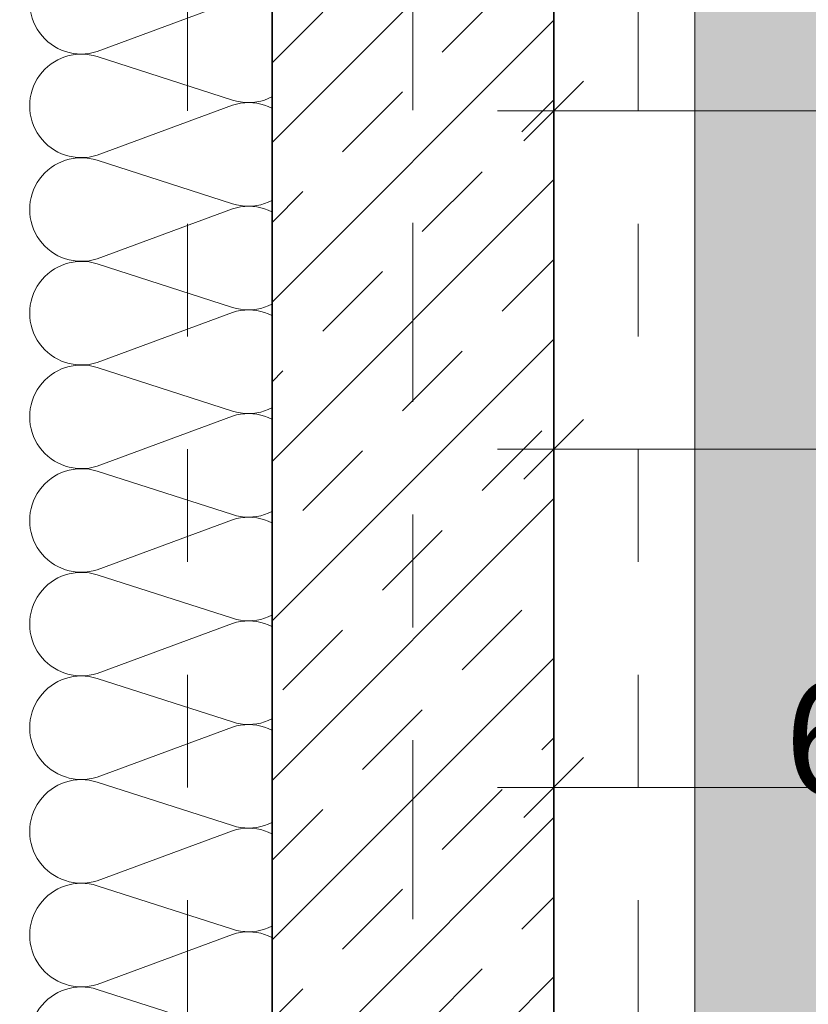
# Model space of a CAD drawing. Header units: metres. Extents: x -180 to 4, y -49 to 6.
# Tile 47 of 256: x -160.57 to -159.87, y -38.639 to -37.766. Entities that reach past the tile are written whole.
import ezdxf

# ---------------------------------------------------------------- set-up
doc = ezdxf.new("R2010")
doc.units = ezdxf.units.M
doc.header["$LTSCALE"] = 0.05
doc.header["$PDMODE"] = 1
doc.header["$PDSIZE"] = -2
doc.linetypes.add('Linienart-20', pattern=[2.116531, 1.058062, -1.058469])
doc.linetypes.add('Linienart-53', pattern=[5.291531, 3.175, -1.058062, 0.352704, -0.705764])
doc.layers.get('0').update_dxf_attribs({"lineweight": 25})
for name, color, linetype, lineweight, true_color in [('30 -33 Aussenwände- 7 Fassade_ Elemente', 7, 'Continuous', 9, 0x00aacc), ('30 -34 Innenwände- 1 tragend', 7, 'Continuous', 13, 0xdd0806), ('30 -35 Decken- 1 Konstruktion-Träger- Stahlbeton', 7, 'Continuous', 13, 0x33aa00), ('70 -76 Bemaßung- 2 Allgemein', 7, 'Continuous', 5, 0x6666cc)]:
    doc.layers.add(name, color=color, linetype=linetype, lineweight=lineweight, true_color=true_color)
for name, color, linetype, lineweight in [('70 -71 Achsen- 1 Gebäudeachsen', 7, 'Linienart-53', 18), ('70 -72 Beschriftung-14 Schatten', 7, 'Continuous', 5), ('70 -73 Bauteildarst.- 1 Ansicht 0.15', 7, 'Continuous', 15), ('Keine', 7, 'Continuous', 9)]:
    doc.layers.add(name, color=color, linetype=linetype, lineweight=lineweight)
doc.styles.add('Arial', font='arial.ttf')
doc.dimstyles.new('k+k 1_50', dxfattribs={"dimtxt": 0.100689, "dimasz": 0.05302, "dimexe": 0.05, "dimexo": 0.15, "dimgap": 0.01, "dimtad": 1, "dimdec": 3, "dimtxsty": 'Arial', "dimblk": 'VW_SLASH', "dimblk1": 'VW_SLASH', "dimblk2": 'VW_SLASH', "dimcen": 0, "dimdle": 0.05, "dimadec": 3, "dimazin": 0, "dimtfac": 0.75, "dimtdec": 3, "dimtix": 1, "dimtmove": 0, "dimatfit": 0, "dimldrblk": 'VW_SLASH-1', "dimfxl": 0.125, "dimfxlon": 1, "dimfrac": 2, "dimtolj": 1, "dimarcsym": 0})

# ---------------------------------------------------------------- blocks, each defined once
blk = doc.blocks.new('Gruppe-971')
at = {"layer": '30 -33 Aussenwände- 7 Fassade_ Elemente', "lineweight": 9, "transparency": 33554687, "flags": 128}
blk.add_lwpolyline([(0.2065, -11.01952, 1.372583), (0.2065, -10.93209), (0.0865, -10.97065, -1.372995), (0.0865, -10.88323), (0.2065, -10.92759, 1.372583), (0.2065, -10.84016), (0.0865, -10.87873, -1.372995), (0.0865, -10.7913), (0.2065, -10.83566, 1.372583), (0.2065, -10.74824), (0.0865, -10.7868, -1.372995), (0.0865, -10.69938), (0.2065, -10.74374, 1.372583), (0.2065, -10.65631), (0.0865, -10.69488, -1.372995), (0.0865, -10.60745), (0.2065, -10.65181, 1.372583), (0.2065, -10.56438), (0.0865, -10.60295, -1.372995), (0.0865, -10.51552), (0.2065, -10.55988, 1.372583), (0.2065, -10.47246), (0.0865, -10.51102, -1.372995), (0.0865, -10.4236), (0.2065, -10.46796, 1.372583), (0.2065, -10.38053), (0.0865, -10.4191, -1.372995), (0.0865, -10.33167), (0.2065, -10.37603, 1.372583), (0.2065, -10.2886), (0.0865, -10.32717, -1.372995), (0.0865, -10.23974), (0.2065, -10.2841, 1.372583), (0.2065, -10.19668), (0.0865, -10.23524, -1.372995), (0.0865, -10.14782), (0.2065, -10.19218, 1.372583), (0.2065, -10.10475), (0.0865, -10.14332, -1.372995), (0.0865, -10.05589), (0.2065, -10.10025, 1.372583), (0.2065, -10.01282)], format="xyb", dxfattribs=at)
blk = doc.blocks.new('Gruppe-972')
at = {"layer": '30 -33 Aussenwände- 7 Fassade_ Elemente', "transparency": 33554687}
blk.add_blockref('Gruppe-971', (0, 0), dxfattribs=at)
blk = doc.blocks.new('Dämmung-63')
at = {"layer": '30 -33 Aussenwände- 7 Fassade_ Elemente', "color": 7, "transparency": 33554687}
blk.add_blockref('Gruppe-972', (0, 0), dxfattribs=at)
at = {"layer": '30 -33 Aussenwände- 7 Fassade_ Elemente', "color": 0, "flags": 1}
for tag in ['instanceID', 'prm0_value', 'prm1_value', 'prm2_value', 'prm3_value', 'prm4_value', 'prm5_value', 'prm6_value', 'IFC_UUID', 'prm0_name', 'prm0_type', 'prm1_name', 'prm1_type', 'prm2_name', 'prm2_type', 'prm3_name', 'prm3_type', 'prm4_name', 'prm4_type', 'prm5_name', 'prm5_type', 'prm6_name', 'prm6_type']:
    blk.add_attdef(tag, (-160.5718, -39.22204), '', height=0.00018, dxfattribs=at)
blk = doc.blocks.new('Gruppe-979')
at = {"color": 255}
blk.add_wipeout([(-160.818, -31.19704), (-160.818, -39.44704), (-160.021, -39.44704), (-160.021, -31.19704)], dxfattribs=at).dxf.layer = '30 -33 Aussenwände- 7 Fassade_ Elemente'
blk.add_wipeout([(-160.576, -31.42204), (-160.228, -31.42204), (-160.228, -39.22204), (-160.576, -39.22204), (-160.576, -39.37704), (-160.818, -39.37704), (-160.818, -31.26204), (-160.576, -31.26204)], dxfattribs=at).dxf.layer = '30 -33 Aussenwände- 7 Fassade_ Elemente'
at = {"layer": '30 -33 Aussenwände- 7 Fassade_ Elemente', "flags": 128}
blk.add_lwpolyline([(-160.576, -31.42204), (-160.228, -31.42204), (-160.228, -39.22204), (-160.576, -39.22204), (-160.576, -39.37704), (-160.818, -39.37704), (-160.818, -31.26204), (-160.576, -31.26204)], close=True, dxfattribs=at)
at = {"color": 255, "lineweight": 25}
blk.add_wipeout([(-160.576, -31.19704), (-160.576, -39.44704), (-160.461, -39.44704), (-160.461, -39.22204), (-160.303, -39.22204), (-160.303, -31.42204), (-160.461, -31.42204), (-160.461, -31.19704)], dxfattribs=at).dxf.layer = '30 -33 Aussenwände- 7 Fassade_ Elemente'
at = {"layer": '30 -33 Aussenwände- 7 Fassade_ Elemente', "lineweight": 25, "flags": 128}
blk.add_lwpolyline([(-160.461, -39.44704), (-160.461, -39.22204), (-160.303, -39.22204), (-160.303, -31.42204), (-160.461, -31.42204), (-160.461, -31.19704)], dxfattribs=at)
at = {"layer": '30 -33 Aussenwände- 7 Fassade_ Elemente', "xscale": -1}
blk.add_blockref('Dämmung-63', (-160.2945, -27.69404), dxfattribs=at)
blk = doc.blocks.new('Gruppe-12183')
at = {"layer": '30 -35 Decken- 1 Konstruktion-Träger- Stahlbeton', "color": 7, "linetype": 'Linienart-20', "lineweight": 13, "transparency": 33554687}
for p, q in [((-160.421, -39.04704), (-160.421, -11.89704)), ((-160.021, -39.04704), (-160.021, -11.89704))]:
    blk.add_line(p, q, dxfattribs=at)
at = {"layer": '30 -35 Decken- 1 Konstruktion-Träger- Stahlbeton', "color": 0, "flags": 1}
for tag in ['instanceID', 'IFC_UUID']:
    blk.add_attdef(tag, (-160.421, -39.04704), '', height=0.00018, dxfattribs=at)
blk = doc.blocks.new('_01-OG1_Tragwerk (2D)')
at = {"layer": '30 -33 Aussenwände- 7 Fassade_ Elemente', "color": 7}
blk.add_blockref('Gruppe-979', (0, 0), dxfattribs=at)
at = {"color": 255, "lineweight": 5, "transparency": 33554687}
blk.add_wipeout([(-160.096, -39.04704), (-160.346, -39.04704), (-160.346, -31.39704), (-160.096, -31.39704)], dxfattribs=at).dxf.layer = '30 -34 Innenwände- 1 tragend'
at = {"layer": '30 -34 Innenwände- 1 tragend', "linetype": 'Continuous', "lineweight": 9, "transparency": 33554687}
h = blk.add_hatch(dxfattribs=at)
h.set_pattern_fill('Stahlbeton1 1mm SRF', style=0, pattern_type=2)
h.set_pattern_definition([(45, (0, 0), (0.07071068, -0.07071068), []), (45, (0.03536, -0.03536), (0.07071068, -0.07071068), [0.075, -0.05])])
h.paths.add_polyline_path([(-160.096, -39.04704), (-160.346, -39.04704), (-160.346, -31.39704), (-160.096, -31.39704)])
at = {"color": 255, "lineweight": 5, "transparency": 33554687}
blk.add_wipeout([(-160.346, -39.04704), (-160.096, -39.04704), (-160.096, -31.39704), (-160.346, -31.39704)], dxfattribs=at).dxf.layer = '30 -34 Innenwände- 1 tragend'
at = {"layer": '30 -34 Innenwände- 1 tragend', "linetype": 'Continuous', "lineweight": 9, "transparency": 33554687}
h = blk.add_hatch(dxfattribs=at)
h.set_pattern_fill('Stahlbeton1  SRF', style=0, pattern_type=2)
h.set_pattern_definition([(45, (0, 0), (0.07071068, -0.07071068), []), (45, (0.03536, -0.03536), (0.07071068, -0.07071068), [0.075, -0.05])])
h.paths.add_polyline_path([(-160.346, -39.04704), (-160.096, -39.04704), (-160.096, -31.39704), (-160.346, -31.39704)])
at = {"layer": '30 -34 Innenwände- 1 tragend', "color": 7, "linetype": 'Continuous', "lineweight": 35, "transparency": 33554687}
for p, q in [((-160.346, -39.04704), (-160.346, -31.39704)), ((-160.096, -39.04704), (-160.096, -31.39704))]:
    blk.add_line(p, q, dxfattribs=at)
at = {"layer": '30 -34 Innenwände- 1 tragend', "transparency": 33554687}
for p, q in [((-160.346, -39.04704), (-160.346, -31.39704)), ((-160.096, -39.04704), (-160.096, -31.39704))]:
    blk.add_line(p, q, dxfattribs=at)
at = {"layer": '30 -35 Decken- 1 Konstruktion-Träger- Stahlbeton', "transparency": 33554687}
blk.add_blockref('Gruppe-12183', (0, 0), dxfattribs=at)
blk = doc.blocks.new('_OG1_2D (2D)')
at = {"layer": '70 -72 Beschriftung-14 Schatten', "linetype": 'Continuous', "lineweight": 0}
blk.add_hatch(color=7, dxfattribs=at).paths.add_polyline_path([(-159.97099996, -11.94704198), (-159.09413416, -11.94704198), (-159.09413416, -37.57385778), (-99.54599996, -37.57385778), (-99.54599996, -39.04704198), (-159.97099996, -39.04704198)])
at = {"layer": '70 -73 Bauteildarst.- 1 Ansicht 0.15', "flags": 128}
blk.add_lwpolyline([(-159.97099996, -11.94704198), (-99.54599996, -11.94704198), (-99.54599996, -39.04704198), (-159.97099996, -39.04704198)], close=True, dxfattribs=at)
blk = doc.blocks.new('VW_SLASH')
at = {"color": 0, "linetype": 'ByBlock', "lineweight": -2, "transparency": 16777216}
blk.add_line((0.943, 0), (-1, 0), dxfattribs=at)
at = {"color": 0, "lineweight": 20, "transparency": 16777216, "flags": 128}
blk.add_lwpolyline([(0.5, 0.5), (-0.5, -0.5)], dxfattribs=at)
blk = doc.blocks.new('*D18678')
at = {"layer": '70 -76 Bemaßung- 2 Allgemein', "color": 0, "lineweight": -2}
for p, q in [((-160.096, -38.57204), (-160.096, -38.39704)), ((-159.451, -38.57204), (-159.451, -38.39704)), ((-159.50402, -38.44704), (-160.04298, -38.44704))]:
    blk.add_line(p, q, dxfattribs=at)
at = {"layer": 'Defpoints', "color": 0}
for p in [(-160.096, -38.44704), (-160.096, -39.24704), (-159.451, -39.44704)]:
    blk.add_point(p, dxfattribs=at)
at = {"layer": '70 -76 Bemaßung- 2 Allgemein', "color": 0, "lineweight": -2, "xscale": 0.05302001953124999, "yscale": 0.05302001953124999, "zscale": 0.05302001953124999, "rotation": 180}
blk.add_blockref('VW_SLASH', (-160.096, -38.44704), dxfattribs=at)
at = {"layer": '70 -76 Bemaßung- 2 Allgemein', "color": 0, "lineweight": -2, "xscale": 0.05302001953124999, "yscale": 0.05302001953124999, "zscale": 0.05302001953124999}
blk.add_blockref('VW_SLASH', (-159.451, -38.44704), dxfattribs=at)
at = {"layer": '70 -76 Bemaßung- 2 Allgemein', "color": 0, "insert": (-159.7735, -38.36891), "char_height": 0.1006887, "attachment_point": 5, "style": 'Arial'}
blk.add_mtext('\\A1;64\\S5^ ;', dxfattribs=at)
blk = doc.blocks.new('VW_SLASH-1')
at = {"color": 0, "linetype": 'ByBlock', "lineweight": -2, "transparency": 16777216}
blk.add_line((0.943, 0), (-1, 0), dxfattribs=at)
at = {"color": 0, "lineweight": 5, "transparency": 16777216, "flags": 128}
blk.add_lwpolyline([(0.5, 0.5), (-0.5, -0.5)], dxfattribs=at)
blk = doc.blocks.new('*D18946')
at = {"layer": '70 -76 Bemaßung- 2 Allgemein', "color": 0, "lineweight": -2}
for p, q in [((-160.096, -37.97204), (-160.096, -37.79704)), ((-99.546, -37.97204), (-99.546, -37.79704)), ((-99.59902, -37.84704), (-160.04298, -37.84704))]:
    blk.add_line(p, q, dxfattribs=at)
at = {"layer": 'Defpoints', "color": 0}
for p in [(-160.096, -37.84704), (-160.096, -38.44704), (-99.546, -38.44704)]:
    blk.add_point(p, dxfattribs=at)
at = {"layer": '70 -76 Bemaßung- 2 Allgemein', "color": 0, "lineweight": -2, "xscale": 0.05302001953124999, "yscale": 0.05302001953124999, "zscale": 0.05302001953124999, "rotation": 180}
blk.add_blockref('VW_SLASH', (-160.096, -37.84704), dxfattribs=at)
at = {"layer": '70 -76 Bemaßung- 2 Allgemein', "color": 0, "lineweight": -2, "xscale": 0.05302001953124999, "yscale": 0.05302001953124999, "zscale": 0.05302001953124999}
blk.add_blockref('VW_SLASH', (-99.546, -37.84704), dxfattribs=at)
at = {"layer": '70 -76 Bemaßung- 2 Allgemein', "color": 0, "insert": (-129.821, -37.77658), "char_height": 0.100689, "attachment_point": 5, "style": 'Arial'}
blk.add_mtext('\\A1;60,55', dxfattribs=at)
blk = doc.blocks.new('*D18947')
at = {"layer": '70 -76 Bemaßung- 2 Allgemein', "color": 0, "lineweight": -2}
for p, q in [((-160.096, -38.27204), (-160.096, -38.09704)), ((-159.271, -38.27204), (-159.271, -38.09704)), ((-159.32402, -38.14704), (-160.04298, -38.14704))]:
    blk.add_line(p, q, dxfattribs=at)
at = {"layer": 'Defpoints', "color": 0}
for p in [(-160.096, -38.14704), (-160.096, -38.44704), (-159.271, -39.44704)]:
    blk.add_point(p, dxfattribs=at)
at = {"layer": '70 -76 Bemaßung- 2 Allgemein', "color": 0, "lineweight": -2, "xscale": 0.05302001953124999, "yscale": 0.05302001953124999, "zscale": 0.05302001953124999, "rotation": 180}
blk.add_blockref('VW_SLASH', (-160.096, -38.14704), dxfattribs=at)
at = {"layer": '70 -76 Bemaßung- 2 Allgemein', "color": 0, "lineweight": -2, "xscale": 0.05302001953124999, "yscale": 0.05302001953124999, "zscale": 0.05302001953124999}
blk.add_blockref('VW_SLASH', (-159.271, -38.14704), dxfattribs=at)
at = {"layer": '70 -76 Bemaßung- 2 Allgemein', "color": 0, "insert": (-159.6835, -38.06891), "char_height": 0.1006887, "attachment_point": 5, "style": 'Arial'}
blk.add_mtext('\\A1;82\\S5^ ;', dxfattribs=at)
blk = doc.blocks.new('_Achsen (3D)')
at = {"layer": '70 -71 Achsen- 1 Gebäudeachsen', "transparency": 33554687}
blk.add_line((-160.221, 3.79996), (-160.221, -46.17204), dxfattribs=at)
blk = doc.blocks.new('Gruppe-15549')
at = {"layer": '70 -76 Bemaßung- 2 Allgemein'}
dim = blk.add_linear_dim(base=(-160.096, -38.44704), p1=(-159.451, -39.44704), p2=(-160.096, -39.24704), text='64\\S5^ ;', dimstyle='k+k 1_50', override={"dimtxt": 0.100689, "dimgap": 0.01, "dimpost": '<>', "dimtxsty": 'Arial', "dimtmove": 2}, dxfattribs=at)
dim.commit()
dim.dimension.update_dxf_attribs({"geometry": '*D18678', "text_midpoint": (-159.7735, -38.36891)})
blk = doc.blocks.new('Gruppe-15588')
at = {"layer": '70 -76 Bemaßung- 2 Allgemein'}
dim = blk.add_linear_dim(base=(-160.096, -38.14704), p1=(-159.271, -39.44704), p2=(-160.096, -38.44704), text='82\\S5^ ;', dimstyle='k+k 1_50', override={"dimtxt": 0.100689, "dimgap": 0.01, "dimpost": '<>', "dimtxsty": 'Arial', "dimtmove": 2}, dxfattribs=at)
dim.commit()
dim.dimension.update_dxf_attribs({"geometry": '*D18947', "text_midpoint": (-159.6835, -38.06891)})
blk = doc.blocks.new('_OG1_2D Bemaßung_ Beschriftung (2D)')
at = {"layer": '70 -76 Bemaßung- 2 Allgemein'}
for name in ['Gruppe-15588', 'Gruppe-15549']:
    blk.add_blockref(name, (0, 0), dxfattribs=at)
dim = blk.add_aligned_dim(p1=(-99.54599996, -38.44704198), p2=(-160.09599996, -38.44704198), distance=-0.6, text='60,55', dimstyle='k+k 1_50', override={"dimtxt": 0.100689, "dimgap": 0.01, "dimpost": '<>', "dimtxsty": 'Arial', "dimtmove": 2}, dxfattribs=at)
dim.commit()
dim.dimension.update_dxf_attribs({"geometry": '*D18946', "text_midpoint": (-129.82099996, -37.77657844)})

msp = doc.modelspace()

# ---------------------------------------------------------------- block references
at = {"layer": 'Keine', "color": 1}
msp.add_blockref('_01-OG1_Tragwerk (2D)', (0, 0), dxfattribs=at)

# ---------------------------------------------------------------- next in the draw order: block references
msp.add_blockref('_OG1_2D (2D)', (0, 0), dxfattribs=at)

# ---------------------------------------------------------------- next in the draw order: block references
msp.add_blockref('_OG1_2D Bemaßung_ Beschriftung (2D)', (0, 0), dxfattribs=at)

# ---------------------------------------------------------------- next in the draw order: block references
msp.add_blockref('_Achsen (3D)', (0, 0), dxfattribs=at)

doc.saveas('drawing.dxf')
